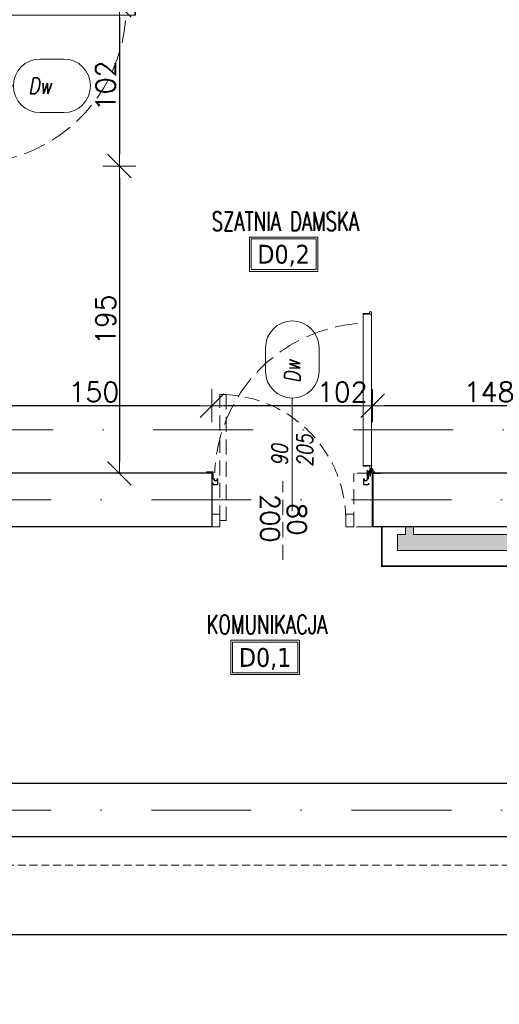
# Model space of a CAD drawing. Header units: millimetres. Extents: x 23192 to 177760, y -399809 to -79279.
# Tile 248 of 256: x 59775 to 60080, y -198393 to -197768. Entities that reach past the tile are written whole.
import ezdxf
from ezdxf.enums import TextEntityAlignment as Align

# ---------------------------------------------------------------- set-up
doc = ezdxf.new("R2010")
doc.units = ezdxf.units.MM
for name, pattern in [('2_3', [1, 0.5, -0.5]), ('CARKOVANA', [7.5, 5, -2.5]), ('CENTER', [0.6, 0.375, -0.075, 0.075, -0.075]), ('DASHDOT', [25.4, 12.7, -6.35, 0, -6.35]), ('Hidden Line', [391.222223, 282.222223, -109]), ('HIDDEN2', [4.7625, 3.175, -1.5875])]:
    doc.linetypes.add(name, pattern=pattern)
doc.layers.get('0').update_dxf_attribs({"lineweight": 0})
for name, color, linetype, lineweight in [('!! 0_ Istn-sciany', 3, 'Continuous', 30), ('!! 0_Istn-drzwi', 1, 'Continuous', 13), ('!! 0_Opis_pom', 9, 'Continuous', 13), ('!! 0_Osie', 1, 'DASHDOT', 13), ('!! 1_PROJ Sciany', 2, 'Continuous', 40), ('!! 2_Drzwi - nowe remont', 33, 'Continuous', 9), ('!! 2_drzwi opis', 151, 'Continuous', 9), ('!! wymiary osi', 250, 'Continuous', 9), ('0-osie-liniA', 14, 'DASHDOT', 5)]:
    doc.layers.add(name, color=color, linetype=linetype, lineweight=lineweight)
doc.layers.add('!! 0_Istn-grzejniki', color=7, linetype='Continuous', lineweight=0, plot=False)
doc.layers.add('!! 1_Wyburzenia', color=252, linetype='CARKOVANA', lineweight=13, true_color=0x696969)
doc.layers.add('!! 2_WYBURZENIA DO REMONTU', color=7, linetype='Continuous', lineweight=0, true_color=0x4d4d4d, plot=False)
doc.styles.add('50', font='ROMANS.shx', dxfattribs={"width": 0.8, "height": 10})
doc.styles.add('ARCHETYP', font='romans.shx', dxfattribs={"height": 15})
doc.styles.add('ARIAL', font='tahoma.ttf')
doc.styles.add('TXT', font='simplex.shx')
doc.dimstyles.new('DIM50', dxfattribs={"dimscale": 5, "dimtxt": 2.5, "dimasz": 1.5, "dimexe": 0, "dimexo": 0, "dimgap": 0.5, "dimtad": 1, "dimdec": 4, "dimrnd": 0.5, "dimdsep": 46, "dimtxsty": 'TXT', "dimblk1": 'TICK1', "dimblk2": 'TICK1', "dimsah": 1, "dimcen": 0, "dimse1": 1, "dimse2": 1, "dimclrd": 1, "dimclre": 7, "dimclrt": 9, "dimadec": 0, "dimazin": 0, "dimtfac": 1, "dimtdec": 4, "dimtmove": 2, "dimatfit": 3, "dimldrblk": 'TICK1', "dimfxl": 1, "dimtolj": 1, "dimarcsym": 0})

# ---------------------------------------------------------------- blocks, each defined once
blk = doc.blocks.new('BLOK OSI')
at = {"layer": '0-osie-liniA', "ltscale": 5}
for points in [[(48625.50568, -198090.0883), (53810.60983, -198090.0883)], [(48624.30568, -198134.5883), (52188.53244, -198134.5883)], [(48624.30568, -198331.5883), (52453.67948, -198331.5883)]]:
    blk.add_lwpolyline(points, dxfattribs=at)
blk = doc.blocks.new('zaw-dr-90-p')
at = {"color": 2, "linetype": 'CENTER', "ltscale": 0.2}
for p, q in [((12, 0), (-12, 0)), ((0, 12), (0, -12)), ((24.5, 24), (31, 24)), ((24.5, 19), (31, 19))]:
    blk.add_line(p, q, dxfattribs=at)
at = {"ltscale": 0.2}
for p, q in [((10, 12), (6.5, 12)), ((10, 0), (10, 6.5))]:
    blk.add_line(p, q, dxfattribs=at)
blk.add_lwpolyline([(0, 6.5), (23.5, 6.5, 0.414214), (28, 11), (28, 31), (24.5, 31), (24.5, 11, -0.414214), (23.5, 10), (0, 10, 4.561698), (7.6, 6.5), (4.9, 4.2)], format="xyb", dxfattribs=at)
blk.add_lwpolyline([(-0.2, -0.2), (-2.5, -0.2), (-2.5, 0.2), (-0.2, 0.2), (-0.2, 2.5), (0.2, 2.5), (0.2, 0.2), (2.8, 0.2), (2.8, -0.2), (0.2, -0.2), (0.2, -2.8), (-0.2, -2.8)], close=True)
blk.add_lwpolyline([(10, 10), (10, 39), (6.5, 39), (6.5, 10)], dxfattribs=at)
blk.add_circle((0, 0), 6.5, dxfattribs=at)
blk = doc.blocks.new('drzwi 90- sc 12')
for p, q in [((-13620.32, 20410.16), (-13620.32, 20313.77)), ((-13614.92, 20409.86), (-13620.32, 20409.86)), ((-13616.12, 20410.26), (-13620.22, 20410.26)), ((-13616.12, 20410.26), (-13620, 20410.26)), ((-13618.17, 20410.26), (-13616.22, 20410.26)), ((-13618.17, 20410.26), (-13616.22, 20410.26)), ((-13616.12, 20410.26), (-13616.12, 20411.46)), ((-13616.12, 20411.46), (-13615.02, 20411.46)), ((-13614.92, 20411.36), (-13614.92, 20313.77)), ((-13620.32, 20313.47), (-13620.32, 20317.97)), ((-13614.92, 20312.27), (-13614.92, 20317.97)), ((-13614.92, 20313.77), (-13620.32, 20313.77)), ((-13618.22, 20313.37), (-13620.22, 20313.37)), ((-13618.22, 20313.67), (-13618.22, 20313.37)), ((-13618.22, 20313.67), (-13616.42, 20313.67)), ((-13617.77, 20311.12), (-13617.77, 20305.72)), ((-13617.77, 20311.12), (-13617.77, 20305.72)), ((-13616.17, 20309.92), (-13617.37, 20309.92)), ((-13616.17, 20309.92), (-13616.17, 20311.02)), ((-13615.92, 20313.17), (-13615.92, 20312.17)), ((-13615.92, 20312.17), (-13615.02, 20312.17)), ((-13715.57, 20308.32), (-13715.57, 20308.56)), ((-13715.57, 20307.69), (-13715.57, 20308.56)), ((-13715.57, 20307.82), (-13715.57, 20308.56)), ((-13715.57, 20307.72), (-13715.37, 20307.72)), ((-13715.77, 20301.96), (-13716.27, 20301.96)), ((-13616.77, 20301.96), (-13616.27, 20301.96))]:
    blk.add_line(p, q)
for points in [[(-13665.27, 20284.96), (-13665.27, 20325.83)], [(-13615.57, 20309.64), (-13615.32, 20309.64), (-13615.32, 20309.82), (-13616.32, 20309.82), (-13616.32, 20309.64), (-13615.92, 20309.64)]]:
    blk.add_lwpolyline(points)
at = {"ltscale": 0.2}
for points in [[(-13715.57, 20307.51), (-13715.57, 20309.48, 0.414214), (-13715.91, 20309.82), (-13719.43, 20309.82, 0.414214), (-13719.77, 20309.48), (-13719.77, 20308.92), (-13719.59, 20308.92), (-13719.59, 20309.48, -0.414214), (-13719.43, 20309.64), (-13716.97, 20309.64)], [(-13716.97, 20309.64), (-13715.91, 20309.64, -0.414214), (-13715.75, 20309.48), (-13715.75, 20307.51)], [(-13615.92, 20309.64), (-13616.63, 20309.64, 0.414214), (-13616.79, 20309.48), (-13616.79, 20305.58, -0.414214), (-13617.13, 20305.24), (-13617.58, 20305.24, 0.414214), (-13617.74, 20305.08), (-13617.74, 20304.48, -0.414214), (-13618.08, 20304.14), (-13619.26, 20304.14, -0.414214), (-13619.6, 20304.48), (-13619.6, 20305.15, 1), (-13619.79, 20305.15), (-13619.79, 20301.96, 0.414214), (-13619.63, 20301.8), (-13617.11, 20301.8, 0.414214), (-13616.95, 20301.96), (-13616.95, 20302.52), (-13616.77, 20302.52), (-13616.77, 20301.96, -0.414214), (-13617.11, 20301.62), (-13619.63, 20301.62, -0.414214), (-13619.97, 20301.96), (-13619.97, 20305.15, -1), (-13619.42, 20305.15), (-13619.42, 20304.48, 0.414214), (-13619.26, 20304.32), (-13618.08, 20304.32, 0.414214), (-13617.92, 20304.48), (-13617.92, 20305.08, -0.414214), (-13617.58, 20305.42), (-13617.13, 20305.42, 0.414214), (-13616.97, 20305.58), (-13616.97, 20309.48, -0.414214), (-13616.63, 20309.82), (-13613.11, 20309.82, -0.414214), (-13612.77, 20309.48), (-13612.77, 20308.92), (-13612.95, 20308.92), (-13612.95, 20309.48, 0.414214), (-13613.11, 20309.64), (-13615.57, 20309.64)], [(-13715.75, 20307.76), (-13715.75, 20305.58, 0.414214), (-13715.41, 20305.24), (-13714.96, 20305.24, -0.414214), (-13714.8, 20305.08), (-13714.8, 20304.48, 0.414214), (-13714.46, 20304.14), (-13713.28, 20304.14, 0.414214), (-13712.94, 20304.48), (-13712.94, 20305.15, -1), (-13712.75, 20305.15), (-13712.75, 20301.96, -0.414214), (-13712.91, 20301.8), (-13715.43, 20301.8, -0.414214), (-13715.59, 20301.96), (-13715.59, 20302.52), (-13715.77, 20302.52), (-13715.77, 20301.96, 0.414214), (-13715.43, 20301.62), (-13712.91, 20301.62, 0.414214), (-13712.57, 20301.96), (-13712.57, 20305.15, 1), (-13713.12, 20305.15), (-13713.12, 20304.48, -0.414214), (-13713.28, 20304.32), (-13714.46, 20304.32, -0.414214), (-13714.62, 20304.48), (-13714.62, 20305.08, 0.414214), (-13714.96, 20305.42), (-13715.41, 20305.42, -0.414214), (-13715.57, 20305.58), (-13715.57, 20307.64)]]:
    blk.add_lwpolyline(points, format="xyb", dxfattribs=at)
at = {"lineweight": 30}
for points in [[(-13716.27, 20308.92), (-13721.27, 20308.92)], [(-13716.27, 20308.92), (-13716.27, 20296.92)], [(-13614.27, 20308.92), (-13609.27, 20308.92)], [(-13614.27, 20308.92), (-13614.27, 20296.92)]]:
    blk.add_lwpolyline(points, dxfattribs=at)
blk.add_lwpolyline([(-13616.79, 20308.82), (-13616.97, 20308.82), (-13616.97, 20307.42), (-13616.79, 20307.42)], close=True)
for centre, radius, start, end in [((-13620.22, 20410.16), 0.1, 90, 180), ((-13615.02, 20411.36), 0.1, 0, 90), ((-13620.22, 20313.47), 0.1, 180, 270), ((-13616.42, 20313.17), 0.5, 0, 90), ((-13616.27, 20311.02), 0.1, 0, 90), ((-13615.02, 20312.27), 0.1, 270, 0)]:
    blk.add_arc(centre, radius, start, end)
at = {"linetype": 'Hidden Line', "lineweight": 9, "ltscale": 0.05}
blk.add_arc((-13615.5, 20305.14), 99.12, 94.80054, 177.69442, dxfattribs=at)
at = {"xscale": 0.09999999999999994, "yscale": 0.09999999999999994, "zscale": 0.09999999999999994, "rotation": 180.0000000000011}
blk.add_blockref('zaw-dr-90-p', (-13614.92, 20310.92), dxfattribs=at)
blk = doc.blocks.new('1_ok-opis')
blk.add_line((0, 111.61), (0, 50))
for points in [[(-17, 128.61), (-17, 143.61)], [(17, 128.61), (17, 143.61)]]:
    blk.add_lwpolyline(points)
for centre, start, end in [((0, 143.61), 0, 180), ((0, 128.61), 180, 0)]:
    blk.add_arc(centre, 17, start, end)
at = {"style": 'ARCHETYP'}
for tag, height, rotation, p in [('NR', 12, 90, (0, 136.9)), ('NR', 12, 270, (0, 136.9)), ('SZEROKOŚĆ', 10, 90, (-8, 78.29)), ('WYSOKOŚĆ', 10, 270, (-8, 78.29)), ('SZEROKOŚĆ', 10, 270, (8, 78.29)), ('WYSOKOŚĆ', 10, 90, (8, 78.29))]:
    blk.add_attdef(tag, text='', height=height, rotation=rotation, dxfattribs=at).set_placement(p, align=Align.MIDDLE)
blk = doc.blocks.new('TICK1')
at = {"color": 2}
blk.add_line((-1, -1), (1, 1), dxfattribs=at)
at = {"color": 0}
for p, q in [((0, -1.4), (0, 1.4)), ((0, 0), (-1, 0))]:
    blk.add_line(p, q, dxfattribs=at)
blk = doc.blocks.new('*D2947')
at = {"layer": '!! wymiary osi', "color": 1, "lineweight": -2, "transparency": 16777216}
blk.add_line((58856.07, -198349.12), (60323.57, -198349.12), dxfattribs=at)
at = {"layer": 'DEFPOINTS', "color": 0, "transparency": 16777216}
for p in [(58848.57, -198287.13), (60331.07, -198287.13), (60331.07, -198349.12)]:
    blk.add_point(p, dxfattribs=at)
at = {"layer": '!! wymiary osi', "color": 1, "lineweight": -2, "transparency": 16777216, "xscale": 7.5, "yscale": 7.5, "zscale": 7.5, "rotation": 180}
blk.add_blockref('TICK1', (58848.57, -198349.12), dxfattribs=at)
at = {"layer": '!! wymiary osi', "color": 1, "lineweight": -2, "transparency": 16777216, "xscale": 7.5, "yscale": 7.5, "zscale": 7.5}
blk.add_blockref('TICK1', (60331.07, -198349.12), dxfattribs=at)
at = {"layer": '!! wymiary osi', "color": 9, "transparency": 16777216, "insert": (59589.82, -198340.37), "char_height": 12.5, "attachment_point": 5, "style": 'TXT'}
blk.add_mtext('\\A1;1482.5', dxfattribs=at)
blk = doc.blocks.new('*D2983')
at = {"layer": '!! wymiary osi', "color": 1, "lineweight": -2, "transparency": 16777216}
blk.add_line((59838.74, -197766.63), (59838.74, -197853.63), dxfattribs=at)
at = {"layer": 'DEFPOINTS', "color": 0, "transparency": 16777216}
for p in [(59793.18, -197759.13), (59793.18, -197861.13), (59838.74, -197861.13)]:
    blk.add_point(p, dxfattribs=at)
at = {"layer": '!! wymiary osi', "color": 1, "lineweight": -2, "transparency": 16777216, "xscale": 7.5, "yscale": 7.5, "zscale": 7.5}
for p, rotation in [((59838.74, -197759.13), 90), ((59838.74, -197861.13), 270)]:
    blk.add_blockref('TICK1', p, dxfattribs=dict(at, rotation=rotation))
at = {"layer": '!! wymiary osi', "color": 9, "transparency": 16777216, "insert": (59829.99, -197810.13), "char_height": 12.5, "attachment_point": 5, "rotation": 90, "style": 'TXT'}
blk.add_mtext('\\A1;102', dxfattribs=at)
blk = doc.blocks.new('*D2984')
at = {"layer": '!! wymiary osi', "color": 1, "lineweight": -2, "transparency": 16777216}
blk.add_line((59838.74, -197868.63), (59838.74, -198048.63), dxfattribs=at)
at = {"layer": 'DEFPOINTS', "color": 0, "transparency": 16777216}
for p in [(59793.18, -197861.13), (59791.76, -198056.13), (59838.74, -198056.13)]:
    blk.add_point(p, dxfattribs=at)
at = {"layer": '!! wymiary osi', "color": 1, "lineweight": -2, "transparency": 16777216, "xscale": 7.5, "yscale": 7.5, "zscale": 7.5}
for p, rotation in [((59838.74, -197861.13), 90), ((59838.74, -198056.13), 270)]:
    blk.add_blockref('TICK1', p, dxfattribs=dict(at, rotation=rotation))
at = {"layer": '!! wymiary osi', "color": 9, "transparency": 16777216, "insert": (59829.99, -197958.63), "char_height": 12.5, "attachment_point": 5, "rotation": 90, "style": 'TXT'}
blk.add_mtext('\\A1;195', dxfattribs=at)
blk = doc.blocks.new('*D2985')
at = {"layer": '!! wymiary osi', "color": 1, "lineweight": -2, "transparency": 16777216}
blk.add_line((60140.07, -198013.31), (60007.07, -198013.31), dxfattribs=at)
at = {"layer": 'DEFPOINTS', "color": 0, "transparency": 16777216}
for p in [(59999.57, -198013.31), (59999.57, -198056.13), (60147.57, -198056.13)]:
    blk.add_point(p, dxfattribs=at)
at = {"layer": '!! wymiary osi', "color": 1, "lineweight": -2, "transparency": 16777216, "xscale": 7.5, "yscale": 7.5, "zscale": 7.5, "rotation": 180}
blk.add_blockref('TICK1', (59999.57, -198013.31), dxfattribs=at)
at = {"layer": '!! wymiary osi', "color": 1, "lineweight": -2, "transparency": 16777216, "xscale": 7.5, "yscale": 7.5, "zscale": 7.5}
blk.add_blockref('TICK1', (60147.57, -198013.31), dxfattribs=at)
at = {"layer": '!! wymiary osi', "color": 9, "transparency": 16777216, "insert": (60073.57, -198004.56), "char_height": 12.5, "attachment_point": 5, "style": 'TXT'}
blk.add_mtext('\\A1;148', dxfattribs=at)
blk = doc.blocks.new('*D2986')
at = {"layer": '!! wymiary osi', "color": 1, "lineweight": -2, "transparency": 16777216}
blk.add_line((59992.07, -198013.31), (59905.07, -198013.31), dxfattribs=at)
at = {"layer": 'DEFPOINTS', "color": 0, "transparency": 16777216}
for p in [(59897.57, -198013.31), (59999.57, -198056.13), (59897.57, -198073.13)]:
    blk.add_point(p, dxfattribs=at)
at = {"layer": '!! wymiary osi', "color": 1, "lineweight": -2, "transparency": 16777216, "xscale": 7.5, "yscale": 7.5, "zscale": 7.5, "rotation": 180}
blk.add_blockref('TICK1', (59897.57, -198013.31), dxfattribs=at)
at = {"layer": '!! wymiary osi', "color": 1, "lineweight": -2, "transparency": 16777216, "xscale": 7.5, "yscale": 7.5, "zscale": 7.5}
blk.add_blockref('TICK1', (59999.57, -198013.31), dxfattribs=at)
at = {"layer": '!! wymiary osi', "color": 9, "transparency": 16777216, "insert": (59980.32, -198004.56), "char_height": 12.5, "attachment_point": 5, "style": 'TXT'}
blk.add_mtext('\\A1;102', dxfattribs=at)
blk = doc.blocks.new('*D2987')
at = {"layer": '!! wymiary osi', "color": 1, "lineweight": -2, "transparency": 16777216}
blk.add_line((59890.07, -198013.31), (59755.07, -198013.31), dxfattribs=at)
at = {"layer": 'DEFPOINTS', "color": 0, "transparency": 16777216}
for p in [(59747.57, -198013.31), (59747.57, -198056.13), (59897.57, -198073.13)]:
    blk.add_point(p, dxfattribs=at)
at = {"layer": '!! wymiary osi', "color": 1, "lineweight": -2, "transparency": 16777216, "xscale": 7.5, "yscale": 7.5, "zscale": 7.5, "rotation": 180}
blk.add_blockref('TICK1', (59747.57, -198013.31), dxfattribs=at)
at = {"layer": '!! wymiary osi', "color": 1, "lineweight": -2, "transparency": 16777216, "xscale": 7.5, "yscale": 7.5, "zscale": 7.5}
blk.add_blockref('TICK1', (59897.57, -198013.31), dxfattribs=at)
at = {"layer": '!! wymiary osi', "color": 9, "transparency": 16777216, "insert": (59822.57, -198004.56), "char_height": 12.5, "attachment_point": 5, "style": 'TXT'}
blk.add_mtext('\\A1;150', dxfattribs=at)
blk = doc.blocks.new('oznaczenie przekroi')
at = {"layer": '!! 1_Wyburzenia'}
blk.add_lwpolyline([(84721.06, -198393.4), (84958.93, -198393.4), (84958.93, -198305.1), (90995.48, -198305.1)], dxfattribs=at)

msp = doc.modelspace()

# ---------------------------------------------------------------- hatches: boundary and pattern name
at = {"layer": '!! 0_Istn-grzejniki'}
h = msp.add_hatch(color=0, dxfattribs=at)
h.dxf.hatch_style = 1
h.paths.add_polyline_path([(60020.50429, -198090.12813), (60020.50429, -198095.12813), (60015.50429, -198095.12813), (60015.50429, -198105.12813), (60135.50429, -198105.12813), (60135.50429, -198095.12813), (60130.50429, -198095.12813), (60130.50429, -198090.12813), (60125.50429, -198090.12813), (60125.50429, -198095.12813), (60025.50429, -198095.12813), (60025.50429, -198090.12813)])

# ---------------------------------------------------------------- linework, layer by layer
at = {"layer": '!! 0_ Istn-sciany'}
for points in [[(59897.56735, -198056.12813), (59747.56735, -198056.12813)], [(59897.56735, -198056.12813), (59897.56735, -198090.12813)], [(60147.56735, -198056.12813), (59999.56735, -198056.12813)], [(59897.56735, -198090.12813), (59492.56735, -198090.12813)], [(60197.56735, -198090.12813), (59999.56735, -198090.12813)], [(60331.06735, -198287.12813), (58848.56735, -198287.12813), (58848.56735, -198253.12813)], [(60163.56735, -198253.12813), (58996.56735, -198253.12813)]]:
    msp.add_lwpolyline(points, dxfattribs=at)
at = {"layer": '!! 0_Istn-drzwi'}
msp.add_lwpolyline([(59982.56735, -198090.12813), (59987.56735, -198090.12813), (59987.56735, -198082.12813), (59982.56735, -198082.12813)], close=True, dxfattribs=at)
at = {"layer": '!! 0_Istn-grzejniki', "linetype": '2_3', "ltscale": 10, "const_width": 1}
msp.add_lwpolyline([(60005.50429, -198090.12813), (60005.50429, -198115.12813), (60145.50429, -198115.12813), (60145.50429, -198090.12813)], dxfattribs=at)
at = {"layer": '!! 0_Istn-grzejniki'}
msp.add_lwpolyline([(60020.50429, -198090.12813), (60020.50429, -198095.12813), (60015.50429, -198095.12813), (60015.50429, -198105.12813), (60135.50429, -198105.12813), (60135.50429, -198095.12813), (60130.50429, -198095.12813), (60130.50429, -198090.12813), (60125.50429, -198090.12813), (60125.50429, -198095.12813), (60025.50429, -198095.12813), (60025.50429, -198090.12813)], close=True, dxfattribs=at)
at = {"layer": '!! 0_Opis_pom', "ltscale": 0.7}
for points in [[(59921.30082, -197927.94725), (59964.82082, -197927.94725), (59964.82082, -197906.18725), (59921.30082, -197906.18725)], [(59922.38882, -197926.85925), (59963.73282, -197926.85925), (59963.73282, -197907.27525), (59922.38882, -197907.27525)], [(59909.57074, -198184.00806), (59953.09074, -198184.00806), (59953.09074, -198162.24806), (59909.57074, -198162.24806)], [(59910.65874, -198182.92006), (59952.00274, -198182.92006), (59952.00274, -198163.33606), (59910.65874, -198163.33606)]]:
    msp.add_lwpolyline(points, close=True, dxfattribs=at)
at = {"layer": '!! 1_PROJ Sciany'}
msp.add_lwpolyline([(59999.56735, -198056.12813), (59999.56735, -198090.12813)], dxfattribs=at)
at = {"layer": '!! 2_WYBURZENIA DO REMONTU', "linetype": 'HIDDEN2', "ltscale": 3}
for points in [[(59906.56735, -198006.12813), (59906.56735, -198086.12813), (59902.56735, -198086.12813), (59902.56735, -198006.12813)], [(59902.56735, -198090.12813), (59897.56735, -198090.12813), (59897.56735, -198082.12813), (59902.56735, -198082.12813)]]:
    msp.add_lwpolyline(points, close=True, dxfattribs=at)
for points in [[(59987.56735, -198090.12813), (59987.56735, -198056.12813)], [(59999.14104, -198056.12813), (59987.56735, -198056.12813)], [(59942.56735, -198111.12813), (59942.56735, -198061.12813)], [(59998.84798, -198090.12813), (59987.56735, -198090.12813)]]:
    msp.add_lwpolyline(points, dxfattribs=at)
msp.add_arc((59902.56735, -198086.12813), 80, 0.00000004, 90.00000004, dxfattribs=at)

# ---------------------------------------------------------------- block references
at = {"layer": '!! 0_Osie'}
msp.add_blockref('BLOK OSI', (8819.85593, 61.46017), dxfattribs=at)
at = {"layer": '!! 1_Wyburzenia'}
msp.add_blockref('oznaczenie przekroi', (-27239.68678, 0), dxfattribs=at)
at = {"layer": '!! 2_Drzwi - nowe remont', "xscale": -1, "rotation": 270}
msp.add_blockref('drzwi 90- sc 12', (39438.64301, -184144.85843), dxfattribs=at)
at = {"layer": '!! 2_Drzwi - nowe remont'}
msp.add_blockref('drzwi 90- sc 12', (73613.83705, -218365.05247), dxfattribs=at)
at = {"layer": '!! 2_drzwi opis'}
ref = msp.add_blockref('1_ok-opis', (59659.78893, -197810.1281), dxfattribs=dict(at, rotation=270.000003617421))
ref.add_attrib('WYSOKOŚĆ', '205', dxfattribs={"layer": '0', "height": 10, "rotation": 180.00000362, "style": '50', "oblique": 10, "text_generation_flag": 6, "width": 0.8}).set_placement((59738.07979, -197818.12809), align=Align.MIDDLE)
ref.add_attrib('SZEROKOŚĆ', '90', dxfattribs={"layer": '0', "height": 10, "rotation": 180.00000362, "style": '50', "oblique": 10, "text_generation_flag": 6, "width": 0.8}).set_placement((59738.07978, -197802.12809), align=Align.MIDDLE)
ref.add_attrib('NR', 'Dw', dxfattribs={"layer": '0', "height": 10, "rotation": 180.00000362, "style": '50', "oblique": 10, "text_generation_flag": 6, "width": 0.8}).set_placement((59788.40018, -197810.12809), align=Align.MIDDLE)
ref = msp.add_blockref('1_ok-opis', (59948.56738, -198120.03257), dxfattribs=dict(at, xscale=-1, rotation=359.9999963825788))
ref.add_attrib('WYSOKOŚĆ', '90 ', dxfattribs={"layer": '0', "height": 10, "rotation": 89.99999638, "style": '50', "oblique": 10, "width": 0.8}).set_placement((59940.56739, -198041.74172), align=Align.MIDDLE)
ref.add_attrib('SZEROKOŚĆ', '205', dxfattribs={"layer": '0', "height": 10, "rotation": 89.99999638, "style": '50', "oblique": 10, "width": 0.8}).set_placement((59956.56739, -198041.74172), align=Align.MIDDLE)
ref.add_attrib('NR', 'Dw', dxfattribs={"layer": '0', "height": 10, "rotation": 89.99999638, "style": '50', "oblique": 10, "width": 0.8}).set_placement((59948.56739, -197991.42133), align=Align.MIDDLE)

# ---------------------------------------------------------------- texts
at = {"layer": '!! 0_Opis_pom', "ltscale": 0.7, "style": 'TXT', "width": 0.7}
for s, p in [('SZATNIA DAMSKA', (59944.17596, -197902.14094)), ('KOMUNIKACJA', (59932.44587, -198158.20175))]:
    msp.add_text(s, height=12, dxfattribs=at).set_placement(p, align=Align.CENTER)
at = {"layer": '!! 0_Opis_pom', "ltscale": 0.7, "style": 'ARIAL'}
for tag, p in [('D0,2', (59943.06082, -197917.06725)), ('D0,1', (59931.33074, -198173.12806))]:
    msp.add_attdef(tag, text='', height=11.968, dxfattribs=at).set_placement(p, align=Align.MIDDLE_CENTER)
at = {"layer": '!! 2_WYBURZENIA DO REMONTU', "linetype": 'HIDDEN2', "ltscale": 3, "style": 'ARCHETYP'}
for s, p in [('200', (59928.42021, -198069.32405)), ('80', (59945.56735, -198075.10532))]:
    msp.add_text(s, height=12, rotation=269.99999996, dxfattribs=at).set_placement(p)

# ---------------------------------------------------------------- dimensions: what is measured, and where the dimension line sits
at = {"layer": '!! wymiary osi'}
for base, p1, p2, picture, middle in [((59838.7388, -197861.12813), (59793.17658, -197759.12813), (59793.17658, -197861.12813), '*D2983', (59829.9888, -197810.12813)), ((59838.7388, -198056.12813), (59793.17658, -197861.12813), (59791.76429, -198056.12813), '*D2984', (59829.9888, -197958.62813))]:
    dim = msp.add_linear_dim(base=base, p1=p1, p2=p2, angle=90, dimstyle='DIM50', dxfattribs=at)
    dim.commit()
    dim.dimension.update_dxf_attribs({"geometry": picture, "text_midpoint": middle})
for base, p1, p2, picture, middle in [((59747.56735, -198013.31169), (59897.56735, -198073.12813), (59747.56735, -198056.12813), '*D2987', (59822.56735, -198004.56169)), ((59999.56735, -198013.31169), (60147.56735, -198056.12813), (59999.56735, -198056.12813), '*D2985', (60073.56735, -198004.56169)), ((60331.06735, -198349.11834), (58848.56735, -198287.12813), (60331.06735, -198287.12813), '*D2947', (59589.81735, -198340.36834))]:
    dim = msp.add_linear_dim(base=base, p1=p1, p2=p2, dimstyle='DIM50', dxfattribs=at)
    dim.commit()
    dim.dimension.update_dxf_attribs({"geometry": picture, "text_midpoint": middle})
dim = msp.add_linear_dim(base=(59897.56735, -198013.31169), p1=(59999.56735, -198056.12813), p2=(59897.56735, -198073.12813), dimstyle='DIM50', dxfattribs=at)
dim.commit()
dim.dimension.update_dxf_attribs({"geometry": '*D2986', "text_midpoint": (59980.31765, -198004.56169), "dimtype": 160})

doc.saveas('drawing.dxf')
